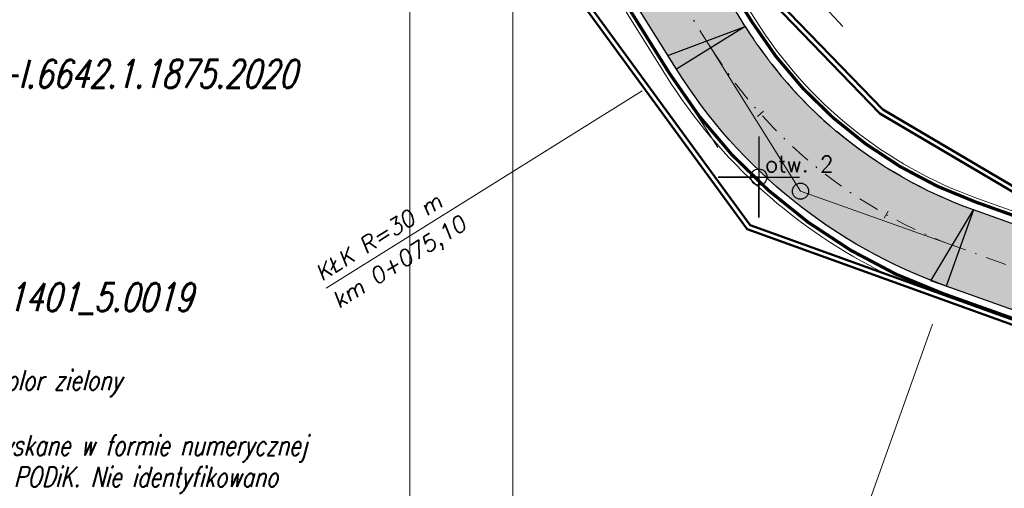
# Model space of a CAD drawing. Header units: metres. Extents: x 7471162 to 7473271, y 5962027 to 5964034.
# Tile 53 of 75: x 7472090 to 7472151, y 5963796 to 5963825. Entities that reach past the tile are written whole.
import ezdxf
from ezdxf.enums import TextEntityAlignment as Align

# ---------------------------------------------------------------- set-up
doc = ezdxf.new("R2010")
doc.units = ezdxf.units.M
doc.header["$MEASUREMENT"] = 0
for name, pattern in [('4_1', [0]), ('4_SUPE_01', [0]), ('4_SUPK_01', [0]), ('DASHDOTX2', [50.8, 25.4, -12.7, 0, -12.7]), ('DASHED2', [9.525, 6.35, -3.175]), ('GUK', [2, 1.5, -0.5])]:
    doc.linetypes.add(name, pattern=pattern)
doc.layers.get('0').update_dxf_attribs({"color": 250, "linetype": 'CONTINUOUS', "lineweight": 100})
doc.layers.get('Defpoints').update_dxf_attribs({"linetype": 'CONTINUOUS'})
for name, color, linetype in [('#granica_inwestycji', 40, 'CONTINUOUS'), ('00_osie', 7, 'CONTINUOUS'), ('01_granica pasa', 3, 'CONTINUOUS'), ('01_krawedzie', 7, 'CONTINUOUS'), ('01_os drogi', 7, 'CONTINUOUS'), ('1900723-RAMKA 4 1_500', 7, 'CONTINUOUS'), ('__geotechnika', 10, 'CONTINUOUS'), ('dr_uchwyty', 7, 'CONTINUOUS'), ('ogrodzenia', 190, 'CONTINUOUS')]:
    doc.layers.add(name, color=color, linetype=linetype)
for name, color, linetype, lineweight in [('01_krawedzie pobocza', 6, 'CONTINUOUS', 0), ('01_os drogi deka', 7, 'CONTINUOUS', 0), ('01_os styczne', 152, 'CONTINUOUS', 0), ('01_wymiary', 7, 'CONTINUOUS', 0), ('dr_elem_krawężnik_najazdowy_15x25', 6, 'CONTINUOUS', 30), ('dr_elem_krawężnik_wystajacy_15x30', 7, 'CONTINUOUS', 30), ('Kontury', 90, 'GUK', 18), ('SUPE_L_3', 1, '4_SUPE_01', 18), ('SUPK_L_0', 34, '4_SUPK_01', 18)]:
    doc.layers.add(name, color=color, linetype=linetype, lineweight=lineweight)
doc.layers.add('dr_kolor_jezdnia', color=7, linetype='CONTINUOUS', true_color=0xe8e8e8)
doc.styles.get("Standard").update_dxf_attribs({"font": 'Simplex.SHX', "width": 0.75})
doc.styles.add('STYL_ARIAL', font='simplex_.ttf', dxfattribs={"width": 0.75, "oblique": 0.1})
doc.linetypes.add('FENCELINE1', pattern='A,0.25,-0.1,[133,ltypeshp.shx,S=0.1,R=0,X=-0.1,Y=0],-0.1,1', length=1.45)
doc.dimstyles.new('ISO-25', dxfattribs={"dimscale": 0.4, "dimtxt": 2.5, "dimasz": 2.5, "dimexe": 1.25, "dimexo": 0.625, "dimtad": 1, "dimzin": 1, "dimtxsty": 'Standard', "dimblk": 'OBLIQUE', "dimcen": 2.5, "dimadec": 0, "dimazin": 0, "dimtfac": 1, "dimtmove": 0, "dimatfit": 3, "dimfxl": 1, "dimarcsym": 0})

# ---------------------------------------------------------------- blocks, each defined once
blk = doc.blocks.new('_Oblique')
at = {"color": 0, "linetype": 'ByBlock', "lineweight": -2, "transparency": 16777216}
blk.add_line((-0.5, -0.5), (0.5, 0.5), dxfattribs=at)
blk = doc.blocks.new('*D463')
at = {"layer": '01_wymiary', "color": 0, "lineweight": -2}
for p, q in [((7472011.429, 5963838.875), (7472010.335, 5963838.346)), ((7472886.134, 5962027.585), (7472010.785, 5963838.564)), ((7472886.777, 5962027.896), (7472885.684, 5962027.367))]:
    blk.add_line(p, q, dxfattribs=at)
at = {"layer": 'Defpoints', "color": 0, "lineweight": 15}
for p in [(7472011.654, 5963838.984), (7472010.785, 5963838.564), (7472887.002, 5962028.005)]:
    blk.add_point(p, dxfattribs=at)
at = {"layer": '01_wymiary', "color": 0, "lineweight": -2}
for p, rotation in [((7472010.785, 5963838.564), 115.7971028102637), ((7472886.134, 5962027.585), 295.7971028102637)]:
    blk.add_blockref('_Oblique', p, dxfattribs=dict(at, rotation=rotation))
at = {"layer": '01_wymiary', "color": 0, "insert": (7472449.22, 5962933.442), "char_height": 1, "attachment_point": 5, "rotation": 295.7971}
blk.add_mtext('2011,44', dxfattribs=at)
blk = doc.blocks.new('d')
at = {"layer": '01_os drogi deka', "lineweight": 20}
blk.add_lwpolyline([(0, -0.25), (0, 0.25)], dxfattribs=at)
blk = doc.blocks.new('uchwyt_lewa')
at = {"layer": 'dr_uchwyty', "lineweight": 0}
blk.add_lwpolyline([(-5, 0), (-28, 0)], dxfattribs=at)
at = {"layer": 'dr_uchwyty', "lineweight": 0, "oblique": 10}
blk.add_attdef('LINIA1', text='', height=1, dxfattribs=at).set_placement((-28, 0.164), align=Align.BOTTOM_LEFT)
blk.add_attdef('LINIA2', text='', height=1, dxfattribs=at).set_placement((-28, -0.5), align=Align.TOP_LEFT)
blk = doc.blocks.new('otw_geotech')
at = {"layer": '__geotechnika', "lineweight": 25}
blk.add_lwpolyline([(0, 2.5), (0, -2.5), (0, 0), (-2.5, 0), (2.5, 0)], dxfattribs=at)
blk.add_circle((0, 0), 0.5, dxfattribs=at)
blk.add_attdef('NR', text='', height=1, dxfattribs=at).set_placement((2.5, 0), align=Align.BOTTOM_CENTER)

msp = doc.modelspace()

# ---------------------------------------------------------------- hatches: boundary and pattern name
at = {"layer": '01_wymiary', "transparency": 33554687}
h = msp.add_hatch(color=256, dxfattribs=at)
h.dxf.hatch_style = 1
h.paths.add_polyline_path([(7472135.101, 5963824.321), (7472130.862, 5963821.67), (7472130.332, 5963822.518)])
h = msp.add_hatch(color=256, dxfattribs=at)
h.dxf.hatch_style = 1
h.paths.add_polyline_path([(7472149.182, 5963812.996), (7472147.502, 5963808.287), (7472146.561, 5963808.622)])
at = {"layer": 'dr_kolor_jezdnia', "transparency": 33554687}
h = msp.add_hatch(color=256, dxfattribs=at)
h.dxf.hatch_style = 1
h.paths.add_polyline_path([(7472135.101, 5963824.321), (7472126.587, 5963837.942), (7472123.727, 5963842.515, 0.000424), (7472123.671, 5963842.605, 0.131101), (7472100.088, 5963864.562, 0.028013), (7472093.736, 5963867.498, 0.020737), (7472088.843, 5963869.204, 0.01576), (7472085.039, 5963870.226), (7472083.52, 5963870.583), (7472059.167, 5963876.31), (7472058.023, 5963871.443), (7472063.872, 5963870.068), (7472076.63, 5963867.067), (7472083.894, 5963865.359, -0.197801), (7472119.488, 5963839.865), (7472130.862, 5963821.67, 0.168961), (7472147.502, 5963808.287), (7472180.174, 5963796.634, -0.019152), (7472188.527, 5963793.289), (7472193.99, 5963790.855, -0.130587), (7472198.387, 5963787.308), (7472200.641, 5963793.65, -0.054528), (7472198.364, 5963794.38), (7472192.054, 5963797.192), (7472190.562, 5963797.856, 0.007893), (7472187.006, 5963799.374, 0.011258), (7472181.853, 5963801.344), (7472181.33, 5963801.53, 0.052822), (7472177.234, 5963802.52), (7472174.338, 5963802.903, -0.052822), (7472170.241, 5963803.893), (7472164.802, 5963805.833, -0.052822), (7472161.004, 5963807.658), (7472158.519, 5963809.194, 0.052822), (7472154.722, 5963811.02), (7472149.182, 5963812.996, -0.168961)])

# ---------------------------------------------------------------- linework, layer by layer
at = {"layer": '#granica_inwestycji', "lineweight": 50}
for points in [[(7472031.019, 5963890.681), (7472032.439, 5963887.452), (7472067.121, 5963877.106), (7472084.458, 5963873.849), (7472090.296, 5963870.414), (7472096.651, 5963868.798), (7472100.226, 5963867.163), (7472115.038, 5963855.923), (7472125.303, 5963843.792), (7472135.867, 5963827.19), (7472143.598, 5963819.182), (7472154.158, 5963812.961)], [(7472184.79, 5963793.929), (7472135.212, 5963811.803), (7472112.595, 5963842.764), (7472104.165, 5963850.696), (7472096.441, 5963855.641), (7472075.236, 5963862.596), (7472031.193, 5963873.912), (7472013.577, 5963816.775), (7472008.27, 5963799.777), (7472003.141, 5963795.652), (7471995.715, 5963789.471), (7471993.218, 5963788.237), (7471988.317, 5963785.586), (7471976.7, 5963780.033), (7471971.883, 5963777.725), (7471957.853, 5963775.286), (7471926.034, 5963784.708)]]:
    msp.add_lwpolyline(points, dxfattribs=at)
at = {"color": 0, "linetype": 'Continuous', "lineweight": 15}
msp.add_line((7472120.765, 5963897.037), (7472120.765, 5963747.037), dxfattribs=at)
msp.add_lwpolyline([(7472065.008, 5963826.185), (7472114.407, 5963826.185), (7472114.407, 5963773.709), (7472065.008, 5963773.709)], close=True, dxfattribs=at)
at = {"layer": '00_osie', "linetype": 'DASHDOTX2', "lineweight": 0, "ltscale": 0.05}
msp.add_lwpolyline([(7472199.714, 5963791.041), (7472189.545, 5963795.573, 0.019152), (7472181.014, 5963798.989), (7472148.342, 5963810.641, -0.168961), (7472132.981, 5963822.996), (7472121.608, 5963841.19, 0.197801), (7472084.467, 5963867.792), (7472051.418, 5963875.565), (7472038.119, 5963879.085, 0.392372), (7472026.713, 5963873.015), (7472004.801, 5963809.856, -0.210077), (7471987.009, 5963790.684), (7471974.244, 5963785.157, -0.156906), (7471959.003, 5963783.669), (7471935.11, 5963788.86, -0.011548), (7471925.682, 5963791.138), (7471905.132, 5963796.608)], format="xyb", dxfattribs=at)
at = {"layer": '01_granica pasa', "lineweight": 50}
for points in [[(7472015.951, 5963924.194), (7472032.221, 5963887.204), (7472067.051, 5963876.814), (7472084.351, 5963873.564), (7472090.181, 5963870.134), (7472096.551, 5963868.514), (7472100.071, 5963866.904), (7472114.831, 5963855.704), (7472125.061, 5963843.614), (7472135.631, 5963827.004), (7472143.411, 5963818.944), (7472154.021, 5963812.694)], [(7472184.911, 5963794.204), (7472135.401, 5963812.054), (7472112.821, 5963842.964), (7472104.351, 5963850.934), (7472096.571, 5963855.914), (7472075.321, 5963862.884), (7472030.991, 5963874.274), (7472013.291, 5963816.864), (7472008.011, 5963799.954), (7472002.951, 5963795.884), (7471995.551, 5963789.724), (7471993.081, 5963788.504), (7471988.181, 5963785.854), (7471976.571, 5963780.304), (7471971.791, 5963778.014), (7471957.871, 5963775.594), (7471925.991, 5963785.034)]]:
    msp.add_lwpolyline(points, dxfattribs=at)
at = {"layer": '01_krawedzie', "lineweight": 0}
for points in [[(7472198.364, 5963794.38), (7472190.562, 5963797.856, 0.019152), (7472181.853, 5963801.344), (7472149.182, 5963812.996, -0.168961), (7472135.101, 5963824.321), (7472123.727, 5963842.515, 0.197801), (7472085.039, 5963870.226), (7472052.024, 5963877.99), (7472038.424, 5963881.59)], [(7472193.99, 5963790.855), (7472188.527, 5963793.289, 0.019152), (7472180.174, 5963796.634), (7472147.502, 5963808.287, -0.168961), (7472130.862, 5963821.67), (7472119.488, 5963839.865, 0.197801), (7472083.894, 5963865.359), (7472050.812, 5963873.139), (7472037.479, 5963876.668)]]:
    msp.add_lwpolyline(points, format="xyb", dxfattribs=at)
at = {"layer": '01_krawedzie pobocza'}
for points in [[(7472143.871, 5963809, -0.14072), (7472130.226, 5963821.273), (7472118.852, 5963839.468, 0.197801), (7472083.723, 5963864.629), (7472076.458, 5963866.337)], [(7472154.973, 5963811.727), (7472149.434, 5963813.702, -0.168961), (7472135.737, 5963824.718), (7472126.825, 5963838.975)]]:
    msp.add_lwpolyline(points, format="xyb", dxfattribs=at)
at = {"layer": '01_os drogi'}
msp.add_circle((7472138.513, 5963814.147), 0.5, dxfattribs=at)
at = {"layer": '01_os styczne'}
for points in [[(7472132.981, 5963822.996), (7472138.513, 5963814.147)], [(7472148.342, 5963810.641), (7472138.513, 5963814.147)]]:
    msp.add_lwpolyline(points, dxfattribs=at)
at = {"layer": 'Defpoints'}
for points in [[(7472135.101, 5963824.321), (7472130.862, 5963821.67), (7472130.332, 5963822.518), (7472135.101, 5963824.321)], [(7472149.182, 5963812.996), (7472147.502, 5963808.287), (7472146.561, 5963808.622), (7472149.182, 5963812.996)]]:
    msp.add_lwpolyline(points, dxfattribs=at)
at = {"layer": 'dr_elem_krawężnik_najazdowy_15x25', "linetype": 'DASHED2', "lineweight": 30, "ltscale": 0.15}
msp.add_lwpolyline([(7472140.777, 5963817.803, -0.079061), (7472135.101, 5963824.321), (7472123.727, 5963842.515, 0.197801), (7472085.039, 5963870.226), (7472052.024, 5963877.99), (7472038.424, 5963881.59)], format="xyb", dxfattribs=at)
at = {"layer": 'dr_elem_krawężnik_wystajacy_15x30', "lineweight": 30}
for points in [[(7472193.99, 5963790.855), (7472188.527, 5963793.289, 0.019152), (7472180.174, 5963796.634), (7472147.502, 5963808.287, -0.168961), (7472130.862, 5963821.67), (7472119.488, 5963839.865, 0.070532), (7472109.095, 5963852.216)], [(7472154.722, 5963811.02), (7472149.182, 5963812.996, -0.088715), (7472140.777, 5963817.803)]]:
    msp.add_lwpolyline(points, format="xyb", dxfattribs=at)
at = {"layer": 'Kontury', "linetype": 'ByBlock', "lineweight": 30}
for p, q in [((7472135.4, 5963812.055), (7472112.82, 5963842.965)), ((7472184.91, 5963794.205), (7472135.4, 5963812.055))]:
    msp.add_line(p, q, dxfattribs=at)
at = {"layer": 'Kontury'}
msp.add_line((7472132.32, 5963816.275), (7472112.82, 5963842.965), dxfattribs=at)
at = {"layer": 'ogrodzenia', "linetype": 'FENCELINE1', "lineweight": 30, "ltscale": 0.05, "const_width": 0.2}
msp.add_lwpolyline([(7472191.96, 5963791.212), (7472188.324, 5963792.833, 0.019152), (7472180.006, 5963796.163), (7472147.335, 5963807.816, -0.168961), (7472130.438, 5963821.405), (7472120.763, 5963836.881)], format="xyb", dxfattribs=at)
at = {"layer": 'ogrodzenia', "linetype": 'FENCELINE1', "lineweight": 30, "ltscale": 0.05}
msp.add_lwpolyline([(7472133.554, 5963827.739, 0.2, 0.2, 0), (7472135.525, 5963824.586, 0.2, 0.2, 0.079061), (7472135.525, 5963824.586, 0.2, 0.2, 0.168961), (7472149.35, 5963813.467, 0.2, 0.2, 0), (7472154.889, 5963811.491, 0.2, 0.2, -0.052822), (7472158.782, 5963809.62, 0.2, 0.2, 0), (7472161.267, 5963808.084, 0.2, 0.2, 0.052822), (7472164.97, 5963806.303, 0.2, 0.2, 0), (7472170.409, 5963804.364, 0.2, 0.2, 0.052822), (7472174.403, 5963803.399, 0.2, 0.2, 0), (7472177.299, 5963803.016, 0.2, 0.2, -0.052822), (7472181.498, 5963802.001, 0, 0, 0)], format="xyseb", dxfattribs=at)
at = {"layer": 'SUPE_L_3', "linetype": '4_SUPE_01'}
msp.add_line((7472122.099, 5963834.652), (7472133.422, 5963816.84), dxfattribs=at)
at = {"layer": 'SUPK_L_0', "linetype": '4_SUPK_01'}
msp.add_line((7472132.731, 5963833.355), (7472141.125, 5963824.315), dxfattribs=at)
at = {"layer": 'SUPK_L_0', "linetype": '4_1'}
msp.add_line((7472132.731, 5963833.355), (7472141.125, 5963824.315), dxfattribs=at)

# ---------------------------------------------------------------- block references
at = {"layer": '01_os drogi deka'}
for p, rotation in [((7472136.037, 5963818.923), 131.7470645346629), ((7472143.805, 5963812.699), 150.8456584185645)]:
    msp.add_blockref('d', p, dxfattribs=dict(at, rotation=rotation))
at = {"layer": '__geotechnika'}
msp.add_blockref('otw_geotech', (7472135.941, 5963815.022), dxfattribs=at).add_auto_attribs({'NR': 'otw. 2'})
at = {"layer": 'dr_uchwyty'}
for p, rotation, values in [((7472132.981, 5963822.996), 32.01057613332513, {'LINIA1': 'KŁK R=30 m', 'LINIA2': 'km 0+075,10'}), ((7472148.342, 5963810.641), 70.37126393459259, {'LINIA1': 'PŁK R=30 m', 'LINIA2': 'km 0+055,01'})]:
    msp.add_blockref('uchwyt_lewa', p, dxfattribs=dict(at, rotation=rotation)).add_auto_attribs(values)

# ---------------------------------------------------------------- texts
at = {"layer": '1900723-RAMKA 4 1_500', "color": 0, "style": 'STYL_ARIAL', "oblique": 15, "width": 0.75}
for s, height, p in [('ozn. zgłosz.prac geod. GD-I.6642.1.1875.2020', 1.7325, (7472066.177, 5963820.517)), ('Jednostka ewidencyjna 281401_5.0019', 1.7325, (7472066.502, 5963806.741)), ('Oznaczenie granic aktualizacji - kolor zielony', 1.2375, (7472067.497, 5963801.868)), ('Dane o paramaetrach zostały pozyskane w formie numerycznej', 1.2375, (7472067.749, 5963797.842)), ('z bazy danych znajdujących się w PODiK. Nie identyfikowano', 1.2375, (7472067.61, 5963795.897))]:
    msp.add_text(s, height=height, dxfattribs=at).set_placement(p)

# ---------------------------------------------------------------- dimensions: what is measured, and where the dimension line sits
at = {"layer": '01_wymiary'}
dim = msp.add_aligned_dim(p1=(7472887.002, 5962028.005), p2=(7472011.654, 5963838.984), distance=0.965, dimstyle='ISO-25', dxfattribs=at)
dim.commit()
dim.dimension.update_dxf_attribs({"geometry": '*D463', "text_midpoint": (7472449.22, 5962933.442)})

doc.saveas('drawing.dxf')
